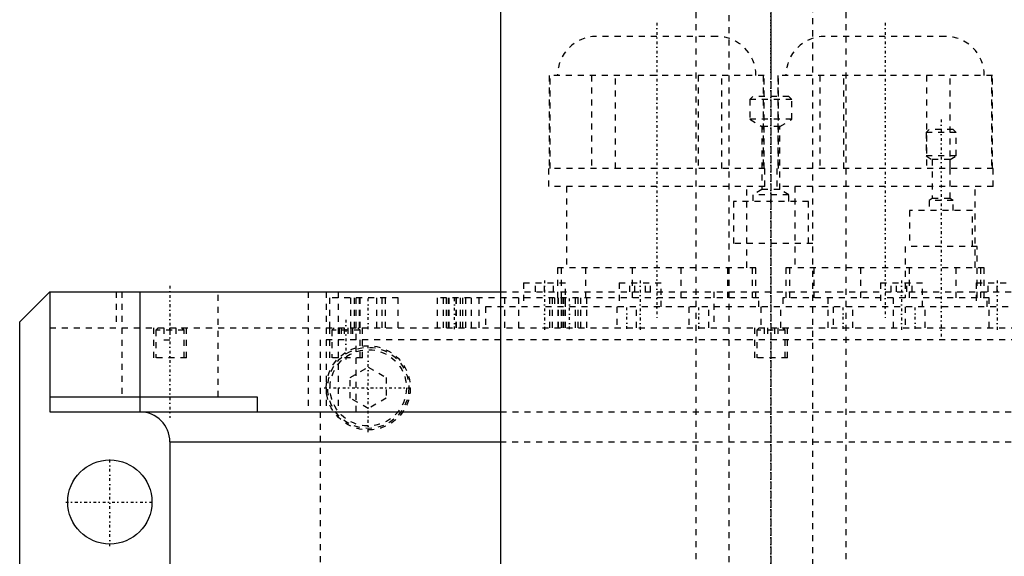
# Model space of a CAD drawing. Extents: x -125 to 125, y -136 to 719.
# Tile 9 of 11: x -125 to 39, y 344 to 433. Entities that reach past the tile are written whole.
import ezdxf

# ---------------------------------------------------------------- set-up
doc = ezdxf.new("R2010")
doc.units = 0
doc.linetypes.add('CENTER', pattern=[1.5, 0.45, -0.5, 0.05, -0.5])
doc.linetypes.add('DASHED', pattern=[2, 1, -1])
for name, color, linetype in [('AM_0', 7, 'CONTINUOUS'), ('AM_3', 7, 'DASHED'), ('AM_7', 7, 'CENTER')]:
    doc.layers.add(name, color=color, linetype=linetype)

msp = doc.modelspace()

# ---------------------------------------------------------------- linework, layer by layer
at = {"layer": 'AM_0', "color": 7, "linetype": 'CONTINUOUS'}
for p, q in [((-45, 435.75), (-45, 256.2)), ((-125, 383), (-120, 388)), ((-120, 388), (-120, 368)), ((-120, 388), (-45, 388)), ((-105, 388), (-105, 368)), ((-125, 53), (-125, 383)), ((-120, 370.5), (-85.5, 370.5)), ((-85.5, 370.5), (-85.5, 368)), ((-120, 368), (-45, 368)), ((-100, 363), (-100, 25)), ((-100, 363), (-45.04, 363))]:
    msp.add_line(p, q, dxfattribs=at)
msp.add_circle((-110, 353), 7, dxfattribs=at)
msp.add_arc((-105, 363), 5, 0, 90, dxfattribs=at)
at = {"layer": 'AM_3', "color": 6, "linetype": 'DASHED'}
for p, q in [((-7, 680), (-7, -97.5)), ((7, -97.5), (7, 680)), ((-12.5, 664.5), (-12.5, -56.5)), ((12.5, -56.5), (12.5, 664.5)), ((-9, 430.5), (-29, 430.5)), ((29, 430.5), (9, 430.5)), ((-36.87, 424), (-36.87, 408.5)), ((-1.12, 424), (-36.87, 424)), ((-36.73, 408.5), (-36.73, 424)), ((-29.85, 424), (-29.85, 408.5)), ((-25.87, 408.5), (-25.87, 424)), ((-12.12, 424), (-12.12, 408.5)), ((-8.15, 408.5), (-8.15, 424)), ((-1.27, 424), (-1.27, 408.5)), ((-1.12, 408.5), (-1.12, 424)), ((1.13, 424), (1.13, 408.5)), ((36.88, 424), (1.13, 424)), ((1.27, 408.5), (1.27, 424)), ((8.15, 424), (8.15, 408.5)), ((12.13, 408.5), (12.13, 424)), ((25.88, 424), (25.88, 408.5)), ((29.85, 408.5), (29.85, 424)), ((36.73, 424), (36.73, 408.5)), ((36.88, 408.5), (36.88, 424)), ((-3, 420.5), (-3.5, 420)), ((-3.5, 420), (-3.5, 416.7)), ((3.5, 420), (-3.5, 420)), ((3, 420.5), (-3, 420.5)), ((3.5, 420), (3, 420.5)), ((3.5, 416.7), (3.5, 420)), ((-3.5, 416.7), (-1.5, 415.5)), ((3.5, 416.7), (-3.5, 416.7)), ((1.5, 415.5), (3.5, 416.7)), ((-1.5, 415.5), (-1.5, 405)), ((1.5, 415.5), (-1.5, 415.5)), ((1.5, 405), (1.5, 415.5)), ((26.32, 415), (25.82, 414.5)), ((30.32, 415), (26.32, 415)), ((30.82, 414.5), (30.32, 415)), ((25.82, 414.5), (25.82, 410.6)), ((30.82, 414.5), (25.82, 414.5)), ((30.82, 410.6), (30.82, 414.5)), ((25.82, 410.6), (26.82, 410)), ((30.82, 410.6), (25.82, 410.6)), ((26.82, 410), (26.82, 403.5)), ((29.82, 410), (26.82, 410)), ((29.82, 410), (30.82, 410.6)), ((29.82, 403.5), (29.82, 410)), ((-37, 408.5), (-37, 405.5)), ((-1, 408.5), (-37, 408.5)), ((-1, 405.5), (-1, 408.5)), ((1, 408.5), (1, 405.5)), ((37, 408.5), (1, 408.5)), ((37, 405.5), (37, 408.5)), ((-1, 405.5), (-37, 405.5)), ((-34, 405.5), (-34, 392)), ((-4, 392), (-4, 405.5)), ((-1.5, 405), (-3, 404.1)), ((1.5, 405), (-1.5, 405)), ((37, 405.5), (1, 405.5)), ((3, 404.1), (1.5, 405)), ((4, 405.5), (4, 392)), ((34, 392), (34, 405.5)), ((-3, 404.1), (-3, 403)), ((3, 404.1), (-3, 404.1)), ((3, 403), (3, 404.1)), ((26.82, 403.5), (26.32, 403.2)), ((26.32, 403.2), (26.32, 401.5)), ((30.32, 403.2), (26.32, 403.2)), ((29.82, 403.5), (26.82, 403.5)), ((30.32, 403.2), (29.82, 403.5)), ((30.32, 401.5), (30.32, 403.2)), ((-6.25, 403), (-6.25, 396)), ((6.25, 403), (-6.25, 403)), ((6.25, 396), (6.25, 403)), ((23.07, 401.5), (23.07, 395.5)), ((33.57, 401.5), (23.07, 401.5)), ((33.57, 395.5), (33.57, 401.5)), ((7, 396), (-7, 396)), ((22.32, 395.5), (22.32, 387)), ((34.32, 395.5), (22.32, 395.5)), ((34.32, 387), (34.32, 395.5)), ((-35.5, 392), (-35.5, 387)), ((-2.5, 392), (-35.5, 392)), ((-34.87, 387), (-34.87, 392)), ((-30.84, 392), (-30.84, 387)), ((-23.03, 387), (-23.03, 392)), ((-14.97, 392), (-14.97, 387)), ((-7.16, 387), (-7.16, 392)), ((-3.13, 392), (-3.13, 387)), ((-2.5, 387), (-2.5, 392)), ((2.5, 392), (2.5, 387)), ((35.5, 392), (2.5, 392)), ((3.13, 387), (3.13, 392)), ((7.16, 392), (7.16, 387)), ((14.97, 387), (14.97, 392)), ((23.03, 392), (23.03, 387)), ((30.84, 387), (30.84, 392)), ((34.87, 392), (34.87, 387)), ((35.5, 387), (35.5, 392)), ((-41.17, 389.5), (-41.17, 385.5)), ((-41.17, 389.5), (-34.17, 389.5)), ((-39.17, 388), (-39.17, 389.5)), ((-37.67, 388), (-37.67, 389.5)), ((-36.17, 388), (-36.17, 389.5)), ((-34.17, 385.5), (-34.17, 389.5)), ((-25.25, 389.5), (-25.25, 385.5)), ((-25.25, 389.5), (-18.25, 389.5)), ((-23.48, 388), (-23.48, 389.5)), ((-22.62, 388), (-22.62, 389.5)), ((-20.88, 388), (-20.88, 389.5)), ((-20.02, 388), (-20.02, 389.5)), ((-18.25, 385.5), (-18.25, 389.5)), ((18.25, 389.5), (18.25, 385.5)), ((18.25, 389.5), (25.25, 389.5)), ((20.02, 388), (20.02, 389.5)), ((20.88, 388), (20.88, 389.5)), ((22.62, 388), (22.62, 389.5)), ((23.48, 388), (23.48, 389.5)), ((25.25, 385.5), (25.25, 389.5)), ((34.17, 389.5), (34.17, 385.5)), ((34.17, 389.5), (41.17, 389.5)), ((36.17, 388), (36.17, 389.5)), ((37.67, 388), (37.67, 389.5)), ((-108.97, 388), (-108.97, 382)), ((-108, 388), (-108, 370.5)), ((-92, 370.5), (-92, 388)), ((-77, 388), (-77, 368)), ((-74, 388), (-74, 368)), ((-62, 387), (-73.4, 387)), ((-73.4, 382), (-73.4, 387)), ((-72, 388), (-72, 368)), ((-69.89, 382), (-69.89, 387)), ((-69.28, 382), (-69.28, 387)), ((-69, 368), (-69, 388)), ((-68.44, 382), (-68.44, 387)), ((-68.4, 387), (-68.4, 382)), ((-65.6, 382), (-65.6, 387)), ((-65.56, 382), (-65.56, 387)), ((-64.68, 382), (-64.68, 387)), ((-64.11, 382), (-64.11, 387)), ((-62, 382), (-62, 387)), ((-55.49, 382), (-55.49, 387)), ((-2, 387), (-55.49, 387)), ((-54.5, 382), (-54.5, 387)), ((-54.04, 387), (-54.04, 382)), ((-53.63, 382), (-53.63, 387)), ((-53.6, 387), (-53.6, 382)), ((-52.39, 382), (-52.39, 387)), ((-52.29, 382), (-52.29, 387)), ((-51.65, 382), (-51.65, 387)), ((-51.24, 382), (-51.24, 387)), ((-50.79, 382), (-50.79, 387)), ((-49.8, 382), (-49.8, 387)), ((-48.56, 382), (-48.56, 387)), ((-45, 388), (45, 388)), ((-44.3, 382), (-44.3, 387)), ((-41.97, 382), (-41.97, 387)), ((-36.78, 382), (-36.78, 387)), ((-36.33, 382), (-36.33, 387)), ((-36, 387), (-36, 385.5)), ((-35.41, 382), (-35.41, 387)), ((-35.35, 382), (-35.35, 387)), ((-34.89, 387), (-34.89, 382)), ((-34.59, 382), (-34.59, 387)), ((-34.48, 382), (-34.48, 387)), ((-34.2, 382), (-34.2, 387)), ((-32.5, 382), (-32.5, 387)), ((-32.09, 382), (-32.09, 387)), ((-31.64, 382), (-31.64, 387)), ((-30.65, 382), (-30.65, 387)), ((-9.5, 388), (-9.5, 382)), ((-2, 385.5), (-2, 387)), ((2, 387), (2, 385.5)), ((36.32, 387), (2, 387)), ((9.5, 382), (9.5, 388)), ((20.32, 387), (20.32, 382)), ((36, 385.5), (36, 387)), ((36.32, 382), (36.32, 387)), ((-47.5, 385.5), (-47.5, 382)), ((47.5, 385.5), (-47.5, 385.5)), ((-25.65, 385.5), (-25.65, 382)), ((-22.35, 382), (-22.35, 385.5)), ((-13.65, 385.5), (-13.65, 382)), ((-10.35, 382), (-10.35, 385.5)), ((-1.65, 385.5), (-1.65, 382)), ((1.65, 382), (1.65, 385.5)), ((10.35, 385.5), (10.35, 382)), ((13.65, 382), (13.65, 385.5)), ((22.35, 385.5), (22.35, 382)), ((25.65, 382), (25.65, 385.5)), ((-120, 382), (120, 382)), ((-102.75, 382), (-102.75, 377)), ((-101.95, 382), (-102.35, 381.6)), ((-101, 382), (-101, 380)), ((-100, 382), (-100, 380)), ((-99, 382), (-99, 380)), ((-97.65, 381.6), (-98.05, 382)), ((-97.25, 377), (-97.25, 382)), ((-73.46, 382), (-73.46, 377)), ((-72.66, 382), (-73.06, 381.6)), ((-71.83, 382), (-71.83, 380)), ((-71.53, 382), (-71.53, 380)), ((-71.01, 382), (-71.01, 380)), ((-70.41, 382), (-70.41, 380)), ((-69.89, 382), (-69.89, 380)), ((-69.6, 382), (-69.6, 380)), ((-68.36, 381.6), (-68.76, 382)), ((-67.96, 377), (-67.96, 382)), ((-2.75, 382), (-2.75, 377)), ((-1.95, 382), (-2.35, 381.6)), ((-1.15, 382), (-1.15, 380)), ((-0.58, 382), (-0.58, 380)), ((0.58, 382), (0.58, 380)), ((1.15, 382), (1.15, 380)), ((2.35, 381.6), (1.95, 382)), ((2.75, 377), (2.75, 382)), ((-102.35, 381.6), (-102.35, 377)), ((-97.65, 381.6), (-102.35, 381.6)), ((-97.65, 377), (-97.65, 381.6)), ((-73.06, 381.6), (-73.06, 377)), ((-68.36, 381.6), (-73.06, 381.6)), ((-68.36, 377), (-68.36, 381.6)), ((-2.35, 381.6), (-2.35, 377)), ((2.35, 381.6), (-2.35, 381.6)), ((2.35, 377), (2.35, 381.6)), ((-101, 380), (-99, 380)), ((75, 380), (-75, 380)), ((-75, 380), (-75, 68)), ((-97.25, 377), (-102.75, 377)), ((-67.96, 377), (-73.46, 377)), ((2.75, 377), (-2.75, 377)), ((-70, 373.73), (-67, 375.46)), ((-67, 375.46), (-64, 373.73)), ((-70, 370.27), (-70, 373.73)), ((-64, 373.73), (-64, 370.27)), ((-67, 368.54), (-70, 370.27)), ((-64, 370.27), (-67, 368.54)), ((-45, 368), (45, 368)), ((-45.04, 363), (45.04, 363))]:
    msp.add_line(p, q, dxfattribs=at)
for radius in [7, 6.75, 6.35]:
    msp.add_circle((-67, 372), radius, dxfattribs=at)
for centre, start, end in [((-29, 424), 90, 180), ((-9, 424), 0, 90), ((9, 424), 90, 180), ((29, 424), 0, 90)]:
    msp.add_arc(centre, 6.5, start, end, dxfattribs=at)
at = {"layer": 'AM_7', "color": 4, "linetype": 'CENTER'}
for p, q in [((0, 718.88), (0, -136.38)), ((0, 675.94), (0, 424.31)), ((0, 447.19), (0, 195.56)), ((-19, 432.75), (-19, 383.25)), ((19, 432.75), (19, 383.25)), ((0, 422.43), (0, -18.4)), ((28.32, 416.65), (28.32, 380.35)), ((-100, 389), (-100, 367)), ((-37.67, 389.88), (-37.67, 381.62)), ((-21.75, 389.88), (-21.75, 381.62)), ((21.75, 389.88), (21.75, 381.62)), ((37.67, 389.88), (37.67, 381.62)), ((-67, 381.75), (-67, 387.25)), ((-52.64, 381.75), (-52.64, 387.25)), ((-33.49, 381.75), (-33.49, 387.25)), ((-24, 381.82), (-24, 385.68)), ((-12, 381.82), (-12, 385.68)), ((12, 381.82), (12, 385.68)), ((24, 381.82), (24, 385.68)), ((-70.71, 383.3), (-70.71, 376.7)), ((-67, 364.65), (-67, 379.35)), ((-74.35, 372), (-59.65, 372)), ((-110, 345.65), (-110, 360.35)), ((-117.35, 353), (-102.65, 353))]:
    msp.add_line(p, q, dxfattribs=at)

doc.saveas('drawing.dxf')
